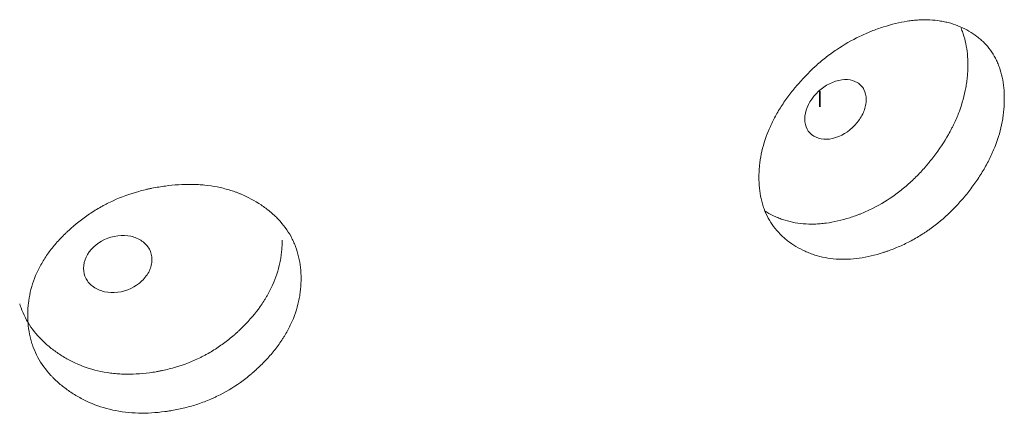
# Model space of a CAD drawing. Header units: millimetres. Extents: x 4 to 1188, y 1 to 840.
# Tile 163 of 197: x 994.68 to 998.76, y 230.07 to 231.7. Entities that reach past the tile are written whole.
import ezdxf

# ---------------------------------------------------------------- set-up
doc = ezdxf.new("R2010")
doc.units = ezdxf.units.MM
doc.layers.add('1', color=7, linetype='Continuous')

msp = doc.modelspace()

# ---------------------------------------------------------------- linework, layer by layer
at = {"layer": '1', "color": 154, "linetype": 'Continuous', "lineweight": 35}
msp.add_line((997.9934, 231.4049), (997.9934, 231.3389), dxfattribs=at)
at = {"layer": '1', "color": 154, "linetype": 'Continuous', "lineweight": 13}
for points, knots in [([(998.758, 231.3732), (998.758, 231.3713), (998.758, 231.3693), (998.758, 231.3654), (998.7579, 231.3596), (998.7574, 231.3458), (998.7561, 231.3259), (998.7542, 231.3098), (998.7525, 231.2976), (998.7519, 231.2935), (998.7506, 231.2854), (998.7499, 231.2813), (998.743, 231.2447), (998.7337, 231.2121), (998.7149, 231.163), (998.7078, 231.1467), (998.6979, 231.1262), (998.6959, 231.1221), (998.6917, 231.1139), (998.6854, 231.1017), (998.6786, 231.0897), (998.6647, 231.0659), (998.6547, 231.0503), (998.6389, 231.0273), (998.6335, 231.0197), (998.6225, 231.0046), (998.6168, 230.9971), (998.6052, 230.9823), (998.5992, 230.9749), (998.5901, 230.964), (998.587, 230.9604), (998.5808, 230.9532), (998.5776, 230.9496), (998.5619, 230.932), (998.5488, 230.9184), (998.5084, 230.879), (998.4797, 230.8549), (998.4452, 230.8303), (998.4414, 230.8276), (998.4337, 230.8223), (998.422, 230.8146), (998.4103, 230.8072), (998.3867, 230.7931), (998.3708, 230.7844), (998.3387, 230.7684), (998.3224, 230.7611), (998.2978, 230.7512), (998.2895, 230.748), (998.2771, 230.7435), (998.2729, 230.7421), (998.2646, 230.7393), (998.2604, 230.7379), (998.2231, 230.726), (998.1901, 230.7181), (998.1411, 230.7112), (998.1248, 230.7097), (998.0925, 230.7084), (998.0767, 230.7086), (998.0305, 230.7119), (997.9939, 230.7188), (997.9595, 230.7309), (997.946, 230.7361), (997.9393, 230.7389), (997.9197, 230.7478), (997.9071, 230.7545), (997.883, 230.769), (997.8715, 230.7768), (997.855, 230.7896), (997.8469, 230.7963), (997.8392, 230.8033), (997.8342, 230.8081), (997.8317, 230.8105), (997.8097, 230.8328), (997.7933, 230.855), (997.7736, 230.8916), (997.7664, 230.9077), (997.7606, 230.9246), (997.7583, 230.9315), (997.7572, 230.9349), (997.7542, 230.9454), (997.7524, 230.9525), (997.7445, 230.9883), (997.741, 231.0256), (997.742, 231.0646), (997.7428, 231.0803), (997.7434, 231.0883), (997.7458, 231.1121), (997.7482, 231.128), (997.7578, 231.176), (997.7676, 231.2082), (997.7827, 231.2447), (997.7844, 231.2487), (997.788, 231.2568), (997.7935, 231.2689), (997.7994, 231.2808), (997.8118, 231.3045), (997.8208, 231.32), (997.8401, 231.3507), (997.8505, 231.3658), (997.867, 231.3881), (997.8726, 231.3955), (997.8813, 231.4065), (997.8843, 231.4102), (997.8902, 231.4175), (997.8932, 231.4211), (997.9205, 231.4534), (997.9465, 231.4806), (997.9883, 231.5187), (998.0027, 231.5309), (998.0214, 231.5457), (998.0251, 231.5486), (998.0327, 231.5543), (998.0365, 231.5571), (998.0479, 231.5654), (998.0555, 231.5708), (998.0941, 231.5969), (998.1258, 231.615), (998.1666, 231.6346), (998.1789, 231.6403), (998.1913, 231.6456), (998.1996, 231.649), (998.2038, 231.6507), (998.2245, 231.659), (998.2411, 231.6648), (998.2906, 231.6807), (998.3234, 231.6888), (998.3601, 231.6944), (998.3642, 231.695), (998.3723, 231.6961), (998.3843, 231.6975), (998.4121, 231.6999), (998.4504, 231.7001), (998.4871, 231.6963), (998.512, 231.6914), (998.5224, 231.6889), (998.5293, 231.6871), (998.5328, 231.6861), (998.5634, 231.6771), (998.5884, 231.6662), (998.6232, 231.6459), (998.6343, 231.6386), (998.6475, 231.6285), (998.6502, 231.6264), (998.6553, 231.6222), (998.6629, 231.6158), (998.6701, 231.609), (998.6931, 231.5857), (998.7088, 231.5645), (998.7245, 231.5345), (998.7275, 231.5283), (998.733, 231.5156), (998.7355, 231.5092), (998.7425, 231.4895), (998.7462, 231.4759), (998.7552, 231.4339), (998.758, 231.4043), (998.758, 231.3732)], [0, 0, 0, 0, 0.001953, 0.001953, 0.003906, 0.007812, 0.015625, 0.023437, 0.023437, 0.027344, 0.027344, 0.03125, 0.03125, 0.0625, 0.0625, 0.078125, 0.078125, 0.082031, 0.082031, 0.085937, 0.09375, 0.09375, 0.109375, 0.109375, 0.117187, 0.117187, 0.125, 0.125, 0.132812, 0.132812, 0.136719, 0.136719, 0.140625, 0.140625, 0.15625, 0.15625, 0.1875, 0.1875, 0.191406, 0.191406, 0.195312, 0.203125, 0.203125, 0.21875, 0.21875, 0.234375, 0.234375, 0.242187, 0.242187, 0.246094, 0.246094, 0.25, 0.25, 0.28125, 0.28125, 0.296875, 0.296875, 0.3125, 0.3125, 0.34375, 0.351562, 0.351562, 0.359375, 0.359375, 0.375, 0.375, 0.390625, 0.390625, 0.398437, 0.402344, 0.402344, 0.40625, 0.40625, 0.4375, 0.4375, 0.453125, 0.457031, 0.457031, 0.460937, 0.460937, 0.46875, 0.46875, 0.5, 0.507812, 0.507812, 0.515625, 0.515625, 0.53125, 0.53125, 0.5625, 0.5625, 0.566406, 0.566406, 0.570312, 0.578125, 0.578125, 0.59375, 0.59375, 0.609375, 0.609375, 0.617187, 0.617187, 0.621094, 0.621094, 0.625, 0.625, 0.65625, 0.65625, 0.671875, 0.671875, 0.675781, 0.675781, 0.679687, 0.679687, 0.6875, 0.6875, 0.71875, 0.71875, 0.726562, 0.730469, 0.730469, 0.734375, 0.734375, 0.75, 0.75, 0.78125, 0.78125, 0.785156, 0.785156, 0.789062, 0.796875, 0.8125, 0.828125, 0.835937, 0.839844, 0.839844, 0.84375, 0.84375, 0.875, 0.875, 0.890625, 0.890625, 0.894531, 0.894531, 0.898437, 0.90625, 0.90625, 0.9375, 0.9375, 0.945312, 0.945312, 0.953125, 0.953125, 0.96875, 0.96875, 1, 1, 1, 1]), ([(998.5797, 231.663), (998.58, 231.6622), (998.5803, 231.6614), (998.5833, 231.6543), (998.5857, 231.6479), (998.5923, 231.6283), (998.5959, 231.6149), (998.6044, 231.5733), (998.6071, 231.544), (998.6071, 231.5133)], [0, 0, 0, 0, 0.017682, 0.017682, 0.158013, 0.158013, 0.438675, 0.438675, 1, 1, 1, 1]), ([(998.6071, 231.5133), (998.6071, 231.5114), (998.6071, 231.5094), (998.6071, 231.5056), (998.607, 231.4998), (998.6065, 231.4862), (998.6052, 231.4666), (998.6035, 231.4507), (998.6019, 231.4387), (998.6013, 231.4347), (998.6, 231.4267), (998.5993, 231.4226), (998.5928, 231.3865), (998.584, 231.3543), (998.566, 231.3058), (998.5592, 231.2896), (998.5497, 231.2694), (998.5478, 231.2654), (998.5438, 231.2573), (998.5377, 231.2452), (998.5312, 231.2332), (998.5088, 231.1938), (998.4884, 231.1633), (998.4602, 231.1264), (998.4544, 231.1191), (998.4455, 231.1082), (998.4425, 231.1046), (998.4365, 231.0974), (998.4334, 231.0938), (998.4181, 231.0762), (998.3927, 231.049), (998.3586, 231.0174), (998.3336, 230.9967), (998.3225, 230.9882), (998.3151, 230.9826), (998.3114, 230.9798), (998.2775, 230.9551), (998.2466, 230.9364), (998.199, 230.9124), (998.1789, 230.9033), (998.1586, 230.8953), (998.1504, 230.8922), (998.1463, 230.8906), (998.134, 230.8862), (998.1258, 230.8834), (998.0849, 230.8704), (998.0523, 230.8627), (998.0119, 230.8573), (998.0039, 230.8564), (997.9918, 230.8554), (997.9878, 230.8551), (997.9798, 230.8547), (997.9599, 230.8539), (997.9406, 230.8544), (997.8954, 230.8583), (997.8631, 230.8651), (997.8327, 230.876), (997.8259, 230.8786), (997.8226, 230.8799), (997.8127, 230.884), (997.8062, 230.8869), (997.7884, 230.8955), (997.7775, 230.9015), (997.7669, 230.9081)], [0, 0, 0, 0, 0.00523, 0.00523, 0.010461, 0.020921, 0.041843, 0.062764, 0.062764, 0.073225, 0.073225, 0.083686, 0.083686, 0.167371, 0.167371, 0.209214, 0.209214, 0.219674, 0.219674, 0.230135, 0.251057, 0.251057, 0.334742, 0.334742, 0.355663, 0.355663, 0.366124, 0.366124, 0.376585, 0.376585, 0.418428, 0.46027, 0.481192, 0.491652, 0.491652, 0.502113, 0.502113, 0.585799, 0.585799, 0.627641, 0.638102, 0.638102, 0.648563, 0.648563, 0.669484, 0.669484, 0.75317, 0.75317, 0.774091, 0.774091, 0.784552, 0.784552, 0.795012, 0.836855, 0.836855, 0.920541, 0.931001, 0.931001, 0.941462, 0.941462, 0.962383, 0.962383, 1, 1, 1, 1]), ([(997.9318, 231.2893), (997.9317, 231.2732), (997.9348, 231.2593), (997.9472, 231.2357), (997.9563, 231.2262), (997.9815, 231.2109), (997.9953, 231.2066), (998.0254, 231.2045), (998.0415, 231.2066), (998.0943, 231.2233), (998.1241, 231.2442), (998.1613, 231.2904), (998.1705, 231.306), (998.1797, 231.3295), (998.182, 231.3374), (998.1851, 231.3533), (998.1858, 231.3611), (998.1858, 231.3854), (998.1827, 231.3994), (998.1735, 231.417), (998.1697, 231.4223), (998.1605, 231.4318), (998.1553, 231.436), (998.1366, 231.4471), (998.1229, 231.4513), (998.093, 231.4532), (998.077, 231.451), (998.024, 231.4343), (997.9938, 231.4133), (997.9444, 231.3528), (997.9319, 231.3214), (997.9318, 231.2893)], [0, 0, 0, 0, 0.0625, 0.0625, 0.125, 0.125, 0.1875, 0.1875, 0.25, 0.25, 0.375, 0.375, 0.4375, 0.4375, 0.46875, 0.46875, 0.5, 0.5, 0.5625, 0.5625, 0.59375, 0.59375, 0.625, 0.625, 0.6875, 0.6875, 0.75, 0.75, 0.875, 0.875, 1, 1, 1, 1]), ([(995.8451, 230.6287), (995.8451, 230.6268), (995.8451, 230.6248), (995.8451, 230.6209), (995.845, 230.6151), (995.8444, 230.6014), (995.8429, 230.5817), (995.8408, 230.5659), (995.8389, 230.554), (995.8382, 230.5501), (995.8367, 230.5422), (995.8359, 230.5382), (995.8281, 230.5028), (995.8176, 230.4717), (995.7963, 230.426), (995.7883, 230.4108), (995.7771, 230.3921), (995.7748, 230.3883), (995.7701, 230.3809), (995.7629, 230.3698), (995.7553, 230.359), (995.7395, 230.3375), (995.7283, 230.3236), (995.7105, 230.3034), (995.7044, 230.2967), (995.6919, 230.2835), (995.6855, 230.277), (995.6724, 230.2642), (995.6657, 230.2579), (995.6554, 230.2485), (995.6519, 230.2454), (995.6449, 230.2393), (995.6414, 230.2363), (995.6236, 230.2214), (995.609, 230.21), (995.5635, 230.1777), (995.5313, 230.1585), (995.4927, 230.1398), (995.4883, 230.1378), (995.4797, 230.1339), (995.4667, 230.1281), (995.4535, 230.1228), (995.4271, 230.1127), (995.4093, 230.1067), (995.3734, 230.0963), (995.3552, 230.0918), (995.3278, 230.0861), (995.3185, 230.0844), (995.3047, 230.082), (995.3, 230.0813), (995.2908, 230.0799), (995.2861, 230.0792), (995.2445, 230.0737), (995.2078, 230.0715), (995.1534, 230.073), (995.1354, 230.0743), (995.0995, 230.0785), (995.082, 230.0814), (995.0309, 230.0926), (994.9904, 230.1059), (994.9525, 230.1238), (994.9376, 230.1313), (994.9302, 230.1353), (994.9085, 230.1476), (994.8947, 230.1563), (994.8682, 230.1749), (994.8555, 230.1848), (994.8373, 230.2004), (994.8285, 230.2084), (994.82, 230.2168), (994.8144, 230.2224), (994.8117, 230.2253), (994.7875, 230.2513), (994.7695, 230.2762), (994.7479, 230.3163), (994.74, 230.3335), (994.7336, 230.3515), (994.7311, 230.3587), (994.73, 230.3624), (994.7266, 230.3734), (994.7247, 230.3808), (994.716, 230.4179), (994.7121, 230.4558), (994.7133, 230.4946), (994.7142, 230.5102), (994.7148, 230.5181), (994.7174, 230.5415), (994.72, 230.557), (994.7306, 230.6033), (994.7413, 230.6338), (994.7579, 230.6678), (994.7598, 230.6715), (994.7637, 230.679), (994.7697, 230.6901), (994.7762, 230.7011), (994.7898, 230.7226), (994.7997, 230.7366), (994.821, 230.764), (994.8323, 230.7773), (994.8505, 230.7968), (994.8567, 230.8032), (994.8663, 230.8128), (994.8696, 230.8159), (994.8761, 230.8222), (994.8794, 230.8253), (994.9095, 230.8529), (994.9381, 230.8757), (994.9842, 230.9067), (995.0002, 230.9164), (995.0208, 230.928), (995.025, 230.9302), (995.0333, 230.9347), (995.0375, 230.9369), (995.0501, 230.9432), (995.0586, 230.9473), (995.1013, 230.9668), (995.1365, 230.9795), (995.1817, 230.9921), (995.1954, 230.9956), (995.2092, 230.9988), (995.2184, 231.0008), (995.2231, 231.0018), (995.2462, 231.0065), (995.2646, 231.0095), (995.3198, 231.0168), (995.3564, 231.0193), (995.3974, 231.0186), (995.4019, 231.0185), (995.411, 231.0182), (995.4245, 231.0176), (995.4555, 231.0151), (995.4985, 231.0088), (995.5396, 230.9986), (995.5675, 230.9894), (995.5793, 230.9851), (995.5871, 230.9821), (995.5909, 230.9806), (995.6254, 230.9663), (995.6535, 230.951), (995.6927, 230.9248), (995.7052, 230.9155), (995.7202, 230.9031), (995.7231, 230.9005), (995.7289, 230.8955), (995.7375, 230.8877), (995.7456, 230.8797), (995.7717, 230.8524), (995.7894, 230.8285), (995.8072, 230.7958), (995.8105, 230.7891), (995.8167, 230.7755), (995.8196, 230.7686), (995.8275, 230.7477), (995.8318, 230.7334), (995.8419, 230.6899), (995.8451, 230.6598), (995.8451, 230.6287)], [0, 0, 0, 0, 0.001953, 0.001953, 0.003906, 0.007812, 0.015625, 0.023437, 0.023437, 0.027344, 0.027344, 0.03125, 0.03125, 0.0625, 0.0625, 0.078125, 0.078125, 0.082031, 0.082031, 0.085937, 0.09375, 0.09375, 0.109375, 0.109375, 0.117187, 0.117187, 0.125, 0.125, 0.132812, 0.132812, 0.136719, 0.136719, 0.140625, 0.140625, 0.15625, 0.15625, 0.1875, 0.1875, 0.191406, 0.191406, 0.195312, 0.203125, 0.203125, 0.21875, 0.21875, 0.234375, 0.234375, 0.242187, 0.242187, 0.246094, 0.246094, 0.25, 0.25, 0.28125, 0.28125, 0.296875, 0.296875, 0.3125, 0.3125, 0.34375, 0.351563, 0.351563, 0.359375, 0.359375, 0.375, 0.375, 0.390625, 0.390625, 0.398438, 0.402344, 0.402344, 0.40625, 0.40625, 0.4375, 0.4375, 0.453125, 0.457031, 0.457031, 0.460938, 0.460938, 0.46875, 0.46875, 0.5, 0.507813, 0.507813, 0.515625, 0.515625, 0.53125, 0.53125, 0.5625, 0.5625, 0.566406, 0.566406, 0.570313, 0.578125, 0.578125, 0.59375, 0.59375, 0.609375, 0.609375, 0.617188, 0.617188, 0.621094, 0.621094, 0.625, 0.625, 0.65625, 0.65625, 0.671875, 0.671875, 0.675781, 0.675781, 0.679688, 0.679688, 0.6875, 0.6875, 0.71875, 0.71875, 0.726563, 0.730469, 0.730469, 0.734375, 0.734375, 0.75, 0.75, 0.78125, 0.78125, 0.785156, 0.785156, 0.789063, 0.796875, 0.8125, 0.828125, 0.835938, 0.839844, 0.839844, 0.84375, 0.84375, 0.875, 0.875, 0.890625, 0.890625, 0.894531, 0.894531, 0.898438, 0.90625, 0.90625, 0.9375, 0.9375, 0.945313, 0.945313, 0.953125, 0.953125, 0.96875, 0.96875, 1, 1, 1, 1]), ([(994.9444, 230.6718), (994.9443, 230.6557), (994.9477, 230.6413), (994.9615, 230.6155), (994.9717, 230.6043), (994.9996, 230.5847), (995.015, 230.578), (995.0484, 230.5706), (995.0662, 230.5699), (995.1251, 230.5773), (995.1583, 230.5929), (995.1998, 230.6326), (995.2101, 230.6465), (995.2204, 230.6685), (995.223, 230.676), (995.2264, 230.6913), (995.2273, 230.699), (995.2272, 230.7233), (995.2238, 230.7378), (995.2135, 230.7571), (995.2092, 230.763), (995.199, 230.7742), (995.1931, 230.7792), (995.1722, 230.7937), (995.1569, 230.8003), (995.1236, 230.8075), (995.1057, 230.808), (995.0468, 230.8006), (995.0132, 230.7849), (994.9584, 230.7331), (994.9446, 230.7038), (994.9444, 230.6718)], [0, 0, 0, 0, 0.0625, 0.0625, 0.125, 0.125, 0.1875, 0.1875, 0.25, 0.25, 0.375, 0.375, 0.4375, 0.4375, 0.46875, 0.46875, 0.5, 0.5, 0.5625, 0.5625, 0.59375, 0.59375, 0.625, 0.625, 0.6875, 0.6875, 0.75, 0.75, 0.875, 0.875, 1, 1, 1, 1]), ([(995.767, 230.7874), (995.767, 230.7855), (995.767, 230.7835), (995.767, 230.7797), (995.7669, 230.7739), (995.7664, 230.7604), (995.7649, 230.741), (995.7629, 230.7254), (995.7611, 230.7137), (995.7604, 230.7098), (995.759, 230.702), (995.7582, 230.6981), (995.7508, 230.6631), (995.7408, 230.6324), (995.7205, 230.587), (995.7128, 230.572), (995.7021, 230.5534), (995.6999, 230.5497), (995.6954, 230.5423), (995.6885, 230.5313), (995.6811, 230.5205), (995.6558, 230.4849), (995.6328, 230.458), (995.601, 230.4259), (995.5945, 230.4196), (995.5845, 230.4102), (995.5811, 230.4071), (995.5743, 230.401), (995.5709, 230.398), (995.5536, 230.383), (995.525, 230.3602), (995.4868, 230.3345), (995.4586, 230.3181), (995.4462, 230.3115), (995.4379, 230.3071), (995.4337, 230.305), (995.3958, 230.2862), (995.3612, 230.2727), (995.308, 230.257), (995.2856, 230.2513), (995.2628, 230.2468), (995.2537, 230.2451), (995.2492, 230.2442), (995.2354, 230.2419), (995.2263, 230.2405), (995.1807, 230.2345), (995.1445, 230.2325), (995.0997, 230.234), (995.0907, 230.2345), (995.0773, 230.2355), (995.0729, 230.236), (995.064, 230.2369), (995.042, 230.2395), (995.0206, 230.2433), (994.9705, 230.2549), (994.9349, 230.2673), (994.9012, 230.2834), (994.8938, 230.2871), (994.8901, 230.289), (994.8792, 230.2947), (994.872, 230.2988), (994.851, 230.3112), (994.8377, 230.3201), (994.8119, 230.3389), (994.7996, 230.3488), (994.7821, 230.3646), (994.7764, 230.37), (994.7681, 230.3783), (994.7654, 230.3811), (994.76, 230.3868), (994.7574, 230.3897), (994.7342, 230.4157), (994.717, 230.4405), (994.6964, 230.4804), (994.6889, 230.4976), (994.6827, 230.5154), (994.6809, 230.5209), (994.6803, 230.5228), (994.6797, 230.5248)], [0, 0, 0, 0, 0.004254, 0.004254, 0.008508, 0.017016, 0.034032, 0.051048, 0.051048, 0.059556, 0.059556, 0.068064, 0.068064, 0.136129, 0.136129, 0.170161, 0.170161, 0.178669, 0.178669, 0.187177, 0.204193, 0.204193, 0.272257, 0.272257, 0.289273, 0.289273, 0.297781, 0.297781, 0.306289, 0.306289, 0.340321, 0.374353, 0.391369, 0.399877, 0.399877, 0.408386, 0.408386, 0.47645, 0.47645, 0.510482, 0.51899, 0.51899, 0.527498, 0.527498, 0.544514, 0.544514, 0.612578, 0.612578, 0.629594, 0.629594, 0.638102, 0.638102, 0.64661, 0.680643, 0.680643, 0.748707, 0.757215, 0.757215, 0.765723, 0.765723, 0.782739, 0.782739, 0.816771, 0.816771, 0.850803, 0.850803, 0.867819, 0.867819, 0.876327, 0.876327, 0.884835, 0.884835, 0.9529, 0.9529, 0.986932, 0.99544, 0.99544, 1, 1, 1, 1])]:
    msp.add_open_spline(points, degree=3, knots=knots, dxfattribs=at)

doc.saveas('drawing.dxf')
